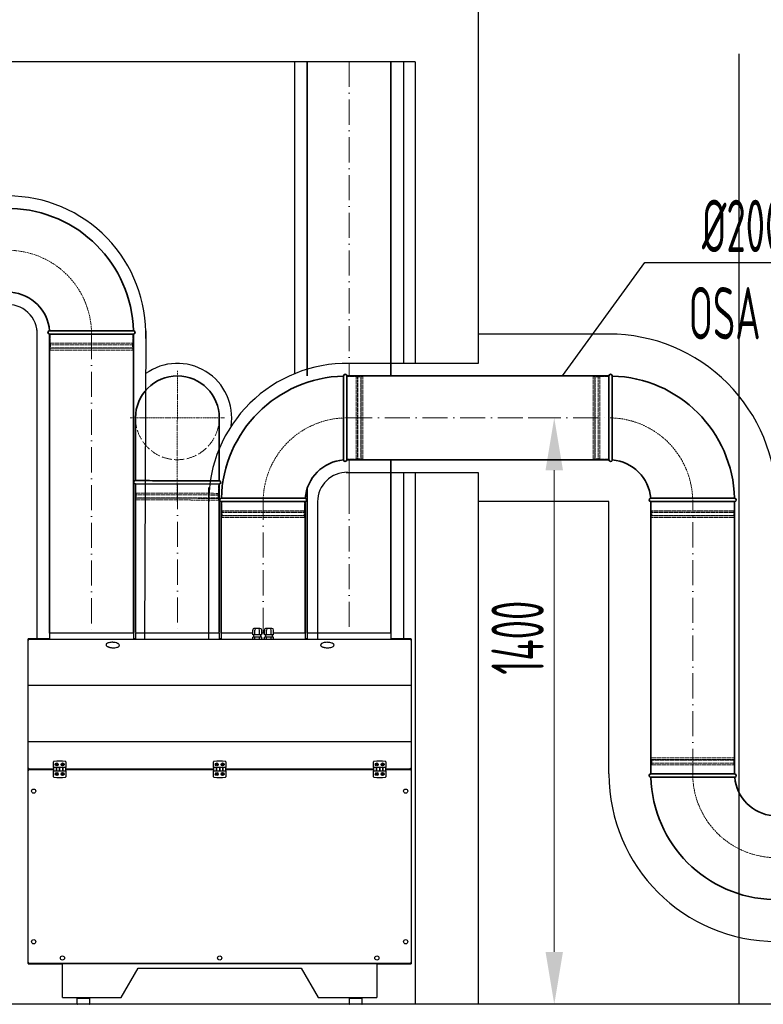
# Model space of a CAD drawing. Header units: millimetres. Extents: x 7400 to 85045, y 24168 to 123018.
# Tile 42 of 79: x 12663 to 14439, y 117938 to 120289. Entities that reach past the tile are written whole.
import ezdxf

# ---------------------------------------------------------------- set-up
doc = ezdxf.new("R2010")
doc.units = ezdxf.units.MM
for name, pattern in [('ACAD_ISO02W100', [15, 12, -3]), ('ACAD_ISO10W100', [18, 12, -3, 0, -3]), ('phl_thick', [0])]:
    doc.linetypes.add(name, pattern=pattern)
for name, color, linetype, lineweight in [('UT_KOTY - DIMENZE', 7, 'Continuous', 5), ('VZT_01 SUP (PŘÍVOD) - OBRYS', 5, 'Continuous', 35), ('VZT_02 SUP (PŘÍVOD) - OSA', 5, 'ACAD_ISO10W100', 5), ('VZT_04 SUP (PŘÍVOD) - SKRYTÉ', 5, 'ACAD_ISO02W100', 5), ('VZT_05 ETA (ODVOD) - OBRYS', 6, 'Continuous', 35), ('VZT_06 ETA (ODVOD) - OSA', 6, 'ACAD_ISO10W100', 5), ('VZT_09 ODA (SÁNÍ) - OBRYS', 3, 'Continuous', 35), ('VZT_0C ODA (SÁNÍ)', 3, 'Continuous', 35), ('VZT_10 ODA (SÁNÍ) - OSA', 3, 'ACAD_ISO10W100', 5), ('VZT_13 EHA (VÝFUK) - OBRYS', 14, 'Continuous', 35), ('VZT_14 EHA (VÝFUK) - OSA', 14, 'ACAD_ISO10W100', 5), ('VZT_21 ZAŘÍZENÍ - OBRYS', 1, 'Continuous', 30), ('VZT_60_KOTY - DIMENZE', 7, 'Continuous', 5)]:
    doc.layers.add(name, color=color, linetype=linetype, lineweight=lineweight)
for name, color, linetype, lineweight, plot in [('VZT_03 SUP (PŘÍVOD) - NETISK', 8, 'ACAD_ISO02W100', 5, False), ('VZT_07 ETA (ODVOD) - NETISK', 8, 'ACAD_ISO02W100', 5, False), ('VZT_15 EHA (VÝFUK) - NETISK', 8, 'ACAD_ISO02W100', 5, False)]:
    doc.layers.add(name, color=color, linetype=linetype, lineweight=lineweight, plot=plot)
doc.layers.add('VZT_IZOLACE - TEPELNÁ', color=6, linetype='IZOLACE TEPELNA')
doc.styles.add('EVORA_125', font='isocp.shx', dxfattribs={"width": 0.6, "height": 125})
doc.styles.add('ISOCP 2.5', font='isocp.shx', dxfattribs={"width": 0.6, "height": 2.5})
doc.styles.get("Standard").update_dxf_attribs({"font": 'arial.ttf'})
doc.linetypes.add('IZOLACE TEPELNA', pattern='A,12.7,-1.5,["T",Standard,S=2.54,R=0,X=0,Y=-1.27],-3', length=17.2)

msp = doc.modelspace()

# ---------------------------------------------------------------- linework, layer by layer
at = {"color": 8}
for p, q in [((13757.9, 120338.1), (13757.9, 119468)), ((14381.3, 117938.1), (14381.3, 120206.9)), ((13607.9, 120188.1), (12438.6, 120188.1)), ((13607.9, 120188.1), (13607.9, 119468)), ((13607.9, 119208), (13607.9, 117938.1)), ((13757.9, 119208), (13757.9, 117938.1)), ((16468.3, 117938.1), (7716.3, 117938.1))]:
    msp.add_line(p, q, dxfattribs=at)
at = {"layer": 'UT_KOTY - DIMENZE'}
for p, q in [((13938.3, 119338.1), (13877.5, 119338.1)), ((13940, 118063.1), (13940, 119213.1)), ((13890, 117938.1), (13877.5, 117938.1))]:
    msp.add_line(p, q, dxfattribs=at)
for points in [[(13919.1, 119213.1), (13960.8, 119213.1), (13940, 119338.1)], [(13919.1, 118063.1), (13960.8, 118063.1), (13940, 117938.1)]]:
    msp.add_solid(points, dxfattribs=at)
at = {"layer": 'VZT_01 SUP (PŘÍVOD) - OBRYS'}
for p, q in [((12939.6, 119180.2), (13139.6, 119179.9)), ((13039.5, 119188.1), (13139.6, 119187.9))]:
    msp.add_line(p, q, dxfattribs=at)
for points in [[(12939.6, 119188.2), (12939.9, 119338.2)], [(13139.6, 119187.9), (13139.9, 119337.9)], [(12939.9, 118825.4), (12939.9, 119179.9)], [(13139.9, 118825.4), (13139.9, 119179.9)]]:
    msp.add_lwpolyline(points, dxfattribs=at)
for centre, radius, start, end in [((13039.9, 119338.1), 100, 359.901, 179.901), ((12939.6, 119184.2), 4, 94.4822, 269.901), ((13139.6, 119183.9), 4, 269.901, 89.901)]:
    msp.add_arc(centre, radius, start, end, dxfattribs=at)
msp.add_open_spline([(12939.3, 119188.2), (12939.3, 119188.2), (12941.5, 119188.2), (12950.4, 119188.2), (12957.4, 119188.2), (12975.2, 119188.2), (12985.9, 119188.1), (13009.6, 119188.1), (13022.4, 119188.1), (13036.8, 119188.1), (13038.2, 119188.1), (13039.5, 119188.1)], degree=3, knots=[315.294186, 315.294186, 315.294186, 315.294186, 351.735982, 351.735982, 390.710875, 390.710875, 429.832624, 429.832624, 468.991563, 468.991563, 473.053633, 473.053633, 473.053633, 473.053633], dxfattribs=at)
at = {"layer": 'VZT_02 SUP (PŘÍVOD) - OSA', "ltscale": 0.3}
for points in [[(13040.1, 119450.6), (13039.9, 119338.1)], [(12927.4, 119338.3), (13039.9, 119338.1)], [(13039.9, 119338.1), (13039.5, 119138.1)], [(13039.9, 119338.1), (13152.4, 119337.9)]]:
    msp.add_lwpolyline(points, dxfattribs=at)
at = {"layer": 'VZT_02 SUP (PŘÍVOD) - OSA', "ltscale": 5}
msp.add_lwpolyline([(13039.9, 119179.9), (13039.9, 118825.4)], dxfattribs=at)
at = {"layer": 'VZT_03 SUP (PŘÍVOD) - NETISK', "ltscale": 0.4}
for p, q in [((12940.6, 119180.2), (12940.5, 119158.2)), ((13138.6, 119179.9), (13138.5, 119157.9)), ((12939.5, 119154.7), (13139.5, 119154.4)), ((12939.5, 119154.7), (12939.5, 119154.2)), ((12939.5, 119154.2), (13139.5, 119153.9)), ((12940.5, 119158.2), (13138.5, 119157.9)), ((12941.5, 119158.2), (12941.5, 119154.7)), ((12941.5, 119154.2), (12941.5, 119147.2)), ((13137.5, 119157.9), (13137.5, 119154.4)), ((13137.5, 119153.9), (13137.5, 119146.9)), ((13139.5, 119154.4), (13139.5, 119153.9)), ((12939.5, 119147.2), (13139.5, 119146.9)), ((12939.5, 119147.2), (12939.5, 119146.7)), ((12939.5, 119146.7), (13139.5, 119146.4)), ((12940.5, 119146.2), (13138.5, 119145.9)), ((12940.5, 119146.2), (12940.5, 119142.2)), ((12940.5, 119142.2), (13138.5, 119141.9)), ((12941.5, 119146.7), (12941.5, 119146.2)), ((13137.5, 119146.4), (13137.5, 119145.9)), ((13138.5, 119145.9), (13138.5, 119141.9)), ((13139.5, 119146.9), (13139.5, 119146.4))]:
    msp.add_line(p, q, dxfattribs=at)
at = {"layer": 'VZT_04 SUP (PŘÍVOD) - SKRYTÉ', "ltscale": 2}
msp.add_arc((13039.9, 119338.1), 100, 179.901, 359.901, dxfattribs=at)
at = {"layer": 'VZT_05 ETA (ODVOD) - OBRYS'}
for p, q in [((13436.9, 119338), (13436.9, 119438.1)), ((13444.9, 119238.1), (13444.9, 119438.1)), ((14070.6, 119238.1), (14070.6, 119438.1)), ((14078.6, 119338), (14078.6, 119438.1)), ((13244.9, 119146.1), (13144.9, 119146.1)), ((13144.9, 119138.1), (13344.9, 119138.1)), ((14370.6, 119138.1), (14170.6, 119138.1)), ((14270.5, 119146.1), (14370.6, 119146.1)), ((14170.6, 118488.1), (14370.6, 118488.1)), ((14270.7, 118480.1), (14170.6, 118480.1))]:
    msp.add_line(p, q, dxfattribs=at)
for points in [[(14070.6, 119438.1), (13444.9, 119438.1)], [(14070.6, 119238.1), (13444.9, 119238.1)], [(13144.9, 119138.1), (13144.9, 118824.3)], [(13344.9, 119138.1), (13344.9, 118824.3)], [(14170.6, 119138.1), (14170.6, 118488.1)], [(14370.6, 119138.1), (14370.6, 118488.1)]]:
    msp.add_lwpolyline(points, dxfattribs=at)
for centre, radius, start, end in [((13444.9, 119138.1), 300, 91.5281, 178.4719), ((13440.9, 119438.1), 4, 0, 180), ((14074.6, 119438.1), 4, 0, 180), ((14070.6, 119138.1), 300, 1.5281, 88.4719), ((13444.9, 119138.1), 100, 94.5812, 175.4188), ((13440.9, 119238.1), 4, 184.5812, 0), ((14074.6, 119238.1), 4, 180, 355.4188), ((14070.6, 119138.1), 100, 4.5812, 85.4188), ((13144.9, 119142.1), 4, 90, 270), ((13344.9, 119142.1), 4, 270, 85.4188), ((14170.6, 119142.1), 4, 94.5812, 270), ((14370.6, 119142.1), 4, 270, 90), ((14170.6, 118484.1), 4, 90, 270), ((14470.6, 118488.1), 300, 181.5281, 268.4719), ((14370.6, 118484.1), 4, 274.5812, 90), ((14470.6, 118488.1), 100, 184.5812, 265.4188)]:
    msp.add_arc(centre, radius, start, end, dxfattribs=at)
for points, knots in [([(13436.9, 119237.7), (13436.9, 119237.7), (13436.9, 119240), (13436.9, 119248.9), (13436.9, 119255.9), (13436.9, 119273.6), (13436.9, 119284.3), (13436.9, 119308.1), (13436.9, 119320.9), (13436.9, 119335.3), (13436.9, 119336.6), (13436.9, 119338)], [315.294186, 315.294186, 315.294186, 315.294186, 351.735982, 351.735982, 390.710875, 390.710875, 429.832624, 429.832624, 468.991563, 468.991563, 473.053633, 473.053633, 473.053633, 473.053633]), ([(14078.6, 119237.7), (14078.6, 119237.7), (14078.6, 119240), (14078.6, 119248.9), (14078.6, 119255.9), (14078.6, 119273.6), (14078.6, 119284.3), (14078.6, 119308.1), (14078.6, 119320.9), (14078.6, 119335.3), (14078.6, 119336.6), (14078.6, 119338)], [315.294186, 315.294186, 315.294186, 315.294186, 351.735982, 351.735982, 390.710875, 390.710875, 429.832624, 429.832624, 468.991563, 468.991563, 473.053633, 473.053633, 473.053633, 473.053633]), ([(13244.9, 119146.1), (13257.6, 119146.1), (13270.1, 119146.1), (13293.9, 119146.1), (13305, 119146.1), (13323.9, 119146.1), (13331.4, 119146.1), (13341.9, 119146.1), (13344.8, 119146), (13345.2, 119146), (13345.2, 119146), (13345.2, 119146)], [157.533456, 157.533456, 157.533456, 157.533456, 195.393508, 195.393508, 234.551342, 234.551342, 273.721472, 273.721472, 312.806301, 312.806301, 315.294186, 315.294186, 315.294186, 315.294186]), ([(14270.5, 119146.1), (14257.9, 119146.1), (14245.4, 119146.1), (14221.5, 119146.1), (14210.4, 119146.1), (14191.6, 119146.1), (14184, 119146.1), (14173.5, 119146.1), (14170.6, 119146), (14170.3, 119146), (14170.3, 119146), (14170.3, 119146)], [157.533456, 157.533456, 157.533456, 157.533456, 195.393508, 195.393508, 234.551342, 234.551342, 273.721472, 273.721472, 312.806301, 312.806301, 315.294186, 315.294186, 315.294186, 315.294186]), ([(14270.7, 118480.1), (14283.3, 118480.1), (14295.8, 118480.1), (14319.7, 118480.1), (14330.8, 118480.1), (14349.6, 118480.1), (14357.2, 118480.1), (14367.7, 118480.1), (14370.6, 118480.1), (14370.9, 118480.1), (14370.9, 118480.1), (14370.9, 118480.1)], [157.533456, 157.533456, 157.533456, 157.533456, 195.393508, 195.393508, 234.551342, 234.551342, 273.721472, 273.721472, 312.806301, 312.806301, 315.294186, 315.294186, 315.294186, 315.294186])]:
    msp.add_open_spline(points, degree=3, knots=knots, dxfattribs=at)
at = {"layer": 'VZT_06 ETA (ODVOD) - OSA', "ltscale": 0.3}
for points in [[(13444.9, 119338.1), (13444.9, 119338.1, 0.414214), (13244.9, 119138.1), (13244.9, 119138.1)], [(14070.6, 119338.1), (14070.6, 119338.1, -0.414214), (14270.6, 119138.1), (14270.6, 119138.1)], [(14470.6, 118288.1), (14470.6, 118288.1, -0.414214), (14270.6, 118488.1), (14270.6, 118488.1)]]:
    msp.add_lwpolyline(points, format="xyb", dxfattribs=at)
at = {"layer": 'VZT_06 ETA (ODVOD) - OSA', "ltscale": 5}
for points in [[(13444.9, 119338.1), (14070.6, 119338.1)], [(13244.9, 118824.3), (13244.9, 119138.1)], [(14270.6, 118488.1), (14270.6, 119138.1)]]:
    msp.add_lwpolyline(points, dxfattribs=at)
at = {"layer": 'VZT_07 ETA (ODVOD) - NETISK', "ltscale": 0.4}
for p, q in [((13444.9, 119437.1), (13466.9, 119437.1)), ((13466.9, 119239.1), (13466.9, 119437.1)), ((13466.9, 119436.1), (13470.4, 119436.1)), ((13470.4, 119238.1), (13470.4, 119438.1)), ((13470.4, 119438.1), (13470.9, 119438.1)), ((13470.9, 119238.1), (13470.9, 119438.1)), ((13470.9, 119436.1), (13477.9, 119436.1)), ((13477.9, 119238.1), (13477.9, 119438.1)), ((13477.9, 119438.1), (13478.4, 119438.1)), ((13478.4, 119238.1), (13478.4, 119438.1)), ((13478.4, 119436.1), (13478.9, 119436.1)), ((13478.9, 119239.1), (13478.9, 119437.1)), ((13478.9, 119437.1), (13482.9, 119437.1)), ((13482.9, 119239.1), (13482.9, 119437.1)), ((14032.6, 119239.1), (14032.6, 119437.1)), ((14036.6, 119437.1), (14032.6, 119437.1)), ((14036.6, 119239.1), (14036.6, 119437.1)), ((14037.1, 119436.1), (14036.6, 119436.1)), ((14037.1, 119238.1), (14037.1, 119438.1)), ((14037.6, 119438.1), (14037.1, 119438.1)), ((14037.6, 119238.1), (14037.6, 119438.1)), ((14044.6, 119436.1), (14037.6, 119436.1)), ((14044.6, 119238.1), (14044.6, 119438.1)), ((14045.1, 119438.1), (14044.6, 119438.1)), ((14045.1, 119238.1), (14045.1, 119438.1)), ((14048.6, 119436.1), (14045.1, 119436.1)), ((14048.6, 119239.1), (14048.6, 119437.1)), ((14070.6, 119437.1), (14048.6, 119437.1)), ((13444.9, 119239.1), (13466.9, 119239.1)), ((13466.9, 119240.1), (13470.4, 119240.1)), ((13470.4, 119238.1), (13470.9, 119238.1)), ((13470.9, 119240.1), (13477.9, 119240.1)), ((13477.9, 119238.1), (13478.4, 119238.1)), ((13478.4, 119240.1), (13478.9, 119240.1)), ((13478.9, 119239.1), (13482.9, 119239.1)), ((14036.6, 119239.1), (14032.6, 119239.1)), ((14037.1, 119240.1), (14036.6, 119240.1)), ((14037.6, 119238.1), (14037.1, 119238.1)), ((14044.6, 119240.1), (14037.6, 119240.1)), ((14045.1, 119238.1), (14044.6, 119238.1)), ((14048.6, 119240.1), (14045.1, 119240.1)), ((14070.6, 119239.1), (14048.6, 119239.1)), ((13145.9, 119116.1), (13145.9, 119138.1)), ((13343.9, 119116.1), (13343.9, 119138.1)), ((14171.6, 119116.1), (14171.6, 119138.1)), ((14369.6, 119116.1), (14369.6, 119138.1)), ((13344.9, 119112.6), (13144.9, 119112.6)), ((13144.9, 119112.1), (13144.9, 119112.6)), ((13344.9, 119112.1), (13144.9, 119112.1)), ((13343.9, 119116.1), (13145.9, 119116.1)), ((13146.9, 119112.6), (13146.9, 119116.1)), ((13146.9, 119105.1), (13146.9, 119112.1)), ((13342.9, 119112.6), (13342.9, 119116.1)), ((13342.9, 119105.1), (13342.9, 119112.1)), ((13344.9, 119112.1), (13344.9, 119112.6)), ((14170.6, 119112.6), (14370.6, 119112.6)), ((14170.6, 119112.1), (14170.6, 119112.6)), ((14170.6, 119112.1), (14370.6, 119112.1)), ((14171.6, 119116.1), (14369.6, 119116.1)), ((14172.6, 119112.6), (14172.6, 119116.1)), ((14172.6, 119105.1), (14172.6, 119112.1)), ((14368.6, 119112.6), (14368.6, 119116.1)), ((14368.6, 119105.1), (14368.6, 119112.1)), ((14370.6, 119112.1), (14370.6, 119112.6)), ((13344.9, 119105.1), (13144.9, 119105.1)), ((13144.9, 119104.6), (13144.9, 119105.1)), ((13344.9, 119104.6), (13144.9, 119104.6)), ((13343.9, 119104.1), (13145.9, 119104.1)), ((13145.9, 119100.1), (13145.9, 119104.1)), ((13343.9, 119100.1), (13145.9, 119100.1)), ((13146.9, 119104.1), (13146.9, 119104.6)), ((13342.9, 119104.1), (13342.9, 119104.6)), ((13343.9, 119100.1), (13343.9, 119104.1)), ((13344.9, 119104.6), (13344.9, 119105.1)), ((14170.6, 119105.1), (14370.6, 119105.1)), ((14170.6, 119104.6), (14170.6, 119105.1)), ((14170.6, 119104.6), (14370.6, 119104.6)), ((14171.6, 119104.1), (14369.6, 119104.1)), ((14171.6, 119100.1), (14171.6, 119104.1)), ((14171.6, 119100.1), (14369.6, 119100.1)), ((14172.6, 119104.1), (14172.6, 119104.6)), ((14368.6, 119104.1), (14368.6, 119104.6)), ((14369.6, 119100.1), (14369.6, 119104.1)), ((14370.6, 119104.6), (14370.6, 119105.1)), ((14370.6, 118521.6), (14170.6, 118521.6)), ((14170.6, 118521.6), (14170.6, 118521.1)), ((14370.6, 118521.1), (14170.6, 118521.1)), ((14369.6, 118526.1), (14171.6, 118526.1)), ((14171.6, 118526.1), (14171.6, 118522.1)), ((14369.6, 118522.1), (14171.6, 118522.1)), ((14172.6, 118522.1), (14172.6, 118521.6)), ((14172.6, 118521.1), (14172.6, 118514.1)), ((14368.6, 118522.1), (14368.6, 118521.6)), ((14368.6, 118521.1), (14368.6, 118514.1)), ((14369.6, 118526.1), (14369.6, 118522.1)), ((14370.6, 118521.6), (14370.6, 118521.1)), ((14370.6, 118514.1), (14170.6, 118514.1)), ((14170.6, 118514.1), (14170.6, 118513.6)), ((14370.6, 118513.6), (14170.6, 118513.6)), ((14369.6, 118510.1), (14171.6, 118510.1)), ((14171.6, 118510.1), (14171.6, 118488.1)), ((14172.6, 118513.6), (14172.6, 118510.1)), ((14368.6, 118513.6), (14368.6, 118510.1)), ((14369.6, 118510.1), (14369.6, 118488.1)), ((14370.6, 118514.1), (14370.6, 118513.6))]:
    msp.add_line(p, q, dxfattribs=at)
at = {"layer": 'VZT_09 ODA (SÁNÍ) - OBRYS'}
for points in [[(13349.9, 119438.1), (13349.9, 120188.1)], [(13549.9, 119438.1), (13549.9, 120188.1)], [(13349.9, 118824.4), (13349.9, 119169.3)], [(13549.9, 118824.4), (13549.9, 119169.3)]]:
    msp.add_lwpolyline(points, dxfattribs=at)
at = {"layer": 'VZT_0C ODA (SÁNÍ)', "lineweight": 13}
msp.add_line((13449.9, 119169.3), (13449.9, 119238.1), dxfattribs=at)
at = {"layer": 'VZT_0C ODA (SÁNÍ)'}
msp.add_line((13549.9, 119169.3), (13549.9, 119238.1), dxfattribs=at)
at = {"layer": 'VZT_10 ODA (SÁNÍ) - OSA', "ltscale": 5}
for points in [[(13449.9, 120188.1), (13449.9, 119438.1)], [(13449.9, 119169.3), (13449.9, 118824.4)]]:
    msp.add_lwpolyline(points, dxfattribs=at)
at = {"layer": 'VZT_13 EHA (VÝFUK) - OBRYS'}
for p, q in [((12735, 119538.1), (12935, 119538.1)), ((12834.9, 119546.1), (12935, 119546.1))]:
    msp.add_line(p, q, dxfattribs=at)
for points in [[(12735, 118824.4), (12735, 119538.1)], [(12935, 118824.4), (12935, 119538.1)]]:
    msp.add_lwpolyline(points, dxfattribs=at)
for centre, radius, start, end in [((12635, 119538.1), 300, 1.5281, 88.4719), ((12635, 119538.1), 100, 4.5812, 85.4188), ((12735, 119542.1), 4, 94.5812, 270), ((12935, 119542.1), 4, 270, 90)]:
    msp.add_arc(centre, radius, start, end, dxfattribs=at)
msp.add_open_spline([(12734.7, 119546), (12734.7, 119546), (12736.9, 119546), (12745.9, 119546.1), (12752.8, 119546.1), (12770.6, 119546.1), (12781.3, 119546.1), (12805, 119546.1), (12817.8, 119546.1), (12832.2, 119546.1), (12833.6, 119546.1), (12834.9, 119546.1)], degree=3, knots=[315.294186, 315.294186, 315.294186, 315.294186, 351.735982, 351.735982, 390.710875, 390.710875, 429.832624, 429.832624, 468.991563, 468.991563, 473.053633, 473.053633, 473.053633, 473.053633], dxfattribs=at)
at = {"layer": 'VZT_14 EHA (VÝFUK) - OSA', "ltscale": 0.3}
msp.add_lwpolyline([(12835, 119538.1), (12835, 119538.1, 0.414214), (12635, 119738.1), (12635, 119738.1)], format="xyb", dxfattribs=at)
at = {"layer": 'VZT_14 EHA (VÝFUK) - OSA', "ltscale": 5}
msp.add_lwpolyline([(12835, 119538.1), (12835, 118824.4)], dxfattribs=at)
at = {"layer": 'VZT_15 EHA (VÝFUK) - NETISK', "ltscale": 0.4}
for p, q in [((12736, 119538.1), (12736, 119516.1)), ((12934, 119538.1), (12934, 119516.1)), ((12735, 119512.6), (12935, 119512.6)), ((12735, 119512.6), (12735, 119512.1)), ((12735, 119512.1), (12935, 119512.1)), ((12736, 119516.1), (12934, 119516.1)), ((12737, 119516.1), (12737, 119512.6)), ((12737, 119512.1), (12737, 119505.1)), ((12933, 119516.1), (12933, 119512.6)), ((12933, 119512.1), (12933, 119505.1)), ((12935, 119512.6), (12935, 119512.1)), ((12735, 119505.1), (12935, 119505.1)), ((12735, 119505.1), (12735, 119504.6)), ((12735, 119504.6), (12935, 119504.6)), ((12736, 119504.1), (12934, 119504.1)), ((12736, 119504.1), (12736, 119500.1)), ((12736, 119500.1), (12934, 119500.1)), ((12737, 119504.6), (12737, 119504.1)), ((12933, 119504.6), (12933, 119504.1)), ((12934, 119504.1), (12934, 119500.1)), ((12935, 119505.1), (12935, 119504.6))]:
    msp.add_line(p, q, dxfattribs=at)
at = {"layer": 'VZT_21 ZAŘÍZENÍ - OBRYS'}
for p, q in [((13219.9, 118820.3), (13219.9, 118831.3)), ((13227.6, 118835.3), (13224.5, 118835.3)), ((13225.2, 118820.3), (13225.2, 118831.3)), ((13233.9, 118835.3), (13227.6, 118835.3)), ((13237.2, 118835.3), (13233.9, 118835.3)), ((13236.2, 118820.3), (13236.2, 118831.3)), ((13241.8, 118820.3), (13241.8, 118831.3)), ((13247.9, 118820.3), (13247.9, 118831.3)), ((13255.6, 118835.3), (13252.5, 118835.3)), ((13253.2, 118820.3), (13253.2, 118831.3)), ((13261.9, 118835.3), (13255.6, 118835.3)), ((13265.2, 118835.3), (13261.9, 118835.3)), ((13264.2, 118820.3), (13264.2, 118831.3)), ((13269.8, 118820.3), (13269.8, 118831.3)), ((12734.9, 118810.5), (12683.9, 118810.5)), ((12683.9, 118809.7), (12683.9, 118810.5)), ((12683.9, 118809.7), (13598.1, 118809.7)), ((12683.9, 118808.8), (12683.9, 118809.7)), ((12683.9, 118808.8), (12683.9, 118808.7)), ((12684.4, 118808.7), (12683.9, 118808.7)), ((12683.9, 118500.7), (12683.9, 118808.7)), ((12685.4, 118808.1), (12685.4, 118808.1)), ((12934.9, 118824.4), (12734.9, 118824.4)), ((12734.9, 118824.4), (12734.9, 118809.7)), ((12934.9, 118824.4), (12934.9, 118809.7)), ((12939.9, 118810.5), (12934.9, 118810.5)), ((13139.9, 118824.4), (12939.9, 118824.4)), ((12939.9, 118824.4), (12939.9, 118809.7)), ((13139.9, 118824.4), (13139.9, 118809.7)), ((13144.9, 118810.5), (13139.9, 118810.5)), ((13219.9, 118824.4), (13144.9, 118824.4)), ((13144.9, 118824.4), (13144.9, 118809.7)), ((13225.2, 118820.3), (13219.9, 118820.3)), ((13225.2, 118814.3), (13219.9, 118814.3)), ((13219.9, 118809.7), (13219.9, 118814.3)), ((13222.9, 118814.3), (13222.9, 118820.3)), ((13236.2, 118820.3), (13225.2, 118820.3)), ((13236.2, 118814.3), (13225.2, 118814.3)), ((13225.2, 118809.7), (13225.2, 118814.3)), ((13241.8, 118820.3), (13236.2, 118820.3)), ((13241.8, 118814.3), (13236.2, 118814.3)), ((13236.2, 118809.7), (13236.2, 118814.3)), ((13238.9, 118814.3), (13238.9, 118820.3)), ((13247.9, 118824.4), (13241.8, 118824.4)), ((13241.8, 118809.7), (13241.8, 118814.3)), ((13253.2, 118820.3), (13247.9, 118820.3)), ((13253.2, 118814.3), (13247.9, 118814.3)), ((13247.9, 118809.7), (13247.9, 118814.3)), ((13250.9, 118814.3), (13250.9, 118820.3)), ((13264.2, 118820.3), (13253.2, 118820.3)), ((13264.2, 118814.3), (13253.2, 118814.3)), ((13253.2, 118809.7), (13253.2, 118814.3)), ((13269.8, 118820.3), (13264.2, 118820.3)), ((13269.8, 118814.3), (13264.2, 118814.3)), ((13264.2, 118809.7), (13264.2, 118814.3)), ((13266.9, 118814.3), (13266.9, 118820.3)), ((13344.9, 118824.4), (13269.8, 118824.4)), ((13269.8, 118809.7), (13269.8, 118814.3)), ((13344.9, 118824.4), (13344.9, 118809.7)), ((13349.9, 118810.5), (13344.9, 118810.5)), ((13549.9, 118824.4), (13349.9, 118824.4)), ((13349.9, 118824.4), (13349.9, 118809.7)), ((13549.9, 118824.4), (13549.9, 118809.7)), ((13598.1, 118810.5), (13549.9, 118810.5)), ((13597.5, 118808.7), (13598.1, 118808.7)), ((13598.1, 118809.7), (13598.1, 118810.5)), ((13598.1, 118809.7), (13598.1, 118808.8)), ((13598.1, 118808.7), (13598.1, 118808.8)), ((13598.1, 118808.7), (13598.1, 118500.7)), ((12684.4, 118500.7), (12683.9, 118500.7)), ((12683.9, 118500.7), (12683.9, 118500.6)), ((12683.9, 118499.7), (12683.9, 118500.6)), ((12743.9, 118499.7), (12683.9, 118499.7)), ((12683.9, 118499.7), (12683.9, 118498.7)), ((12683.9, 118498.7), (12743.9, 118498.7)), ((12683.9, 118497.8), (12683.9, 118498.7)), ((12683.9, 118497.8), (12683.9, 118497.7)), ((12684.4, 118497.7), (12683.9, 118497.7)), ((12683.9, 118036.7), (12683.9, 118497.7)), ((12684.8, 118499.7), (12684.8, 118498.7)), ((12685.2, 118501.1), (12684.9, 118501.1)), ((12685.1, 118497.3), (12685.1, 118497.4)), ((12743.9, 118503.2), (12743.9, 118517)), ((12773.9, 118503.2), (12743.9, 118503.2)), ((12743.9, 118503.2), (12743.9, 118495.2)), ((12751.4, 118495.2), (12751.4, 118503.2)), ((12751.4, 118503.2), (12751.4, 118495.2)), ((12758.9, 118503.2), (12758.9, 118495.2)), ((12758.9, 118495.2), (12758.9, 118503.2)), ((12766.4, 118495.2), (12766.4, 118503.2)), ((12766.4, 118503.2), (12766.4, 118495.2)), ((12773.9, 118517), (12773.9, 118503.2)), ((12773.9, 118495.2), (12773.9, 118503.2)), ((13126, 118499.7), (12773.9, 118499.7)), ((12773.9, 118498.7), (13126, 118498.7)), ((13126, 118503.2), (13126, 118517)), ((13156, 118503.2), (13126, 118503.2)), ((13126, 118503.2), (13126, 118495.2)), ((13133.5, 118503.2), (13133.5, 118495.2)), ((13133.5, 118495.2), (13133.5, 118503.2)), ((13141, 118495.2), (13141, 118503.2)), ((13141, 118503.2), (13141, 118495.2)), ((13148.5, 118503.2), (13148.5, 118495.2)), ((13148.5, 118495.2), (13148.5, 118503.2)), ((13156, 118517), (13156, 118503.2)), ((13156, 118495.2), (13156, 118503.2)), ((13508.1, 118499.7), (13156, 118499.7)), ((13156, 118498.7), (13508.1, 118498.7)), ((13508.1, 118503.2), (13508.1, 118517)), ((13538.1, 118503.2), (13508.1, 118503.2)), ((13508.1, 118503.2), (13508.1, 118495.2)), ((13515.6, 118503.2), (13515.6, 118495.2)), ((13515.6, 118495.2), (13515.6, 118503.2)), ((13523.1, 118495.2), (13523.1, 118503.2)), ((13523.1, 118503.2), (13523.1, 118495.2)), ((13530.6, 118503.2), (13530.6, 118495.2)), ((13530.6, 118495.2), (13530.6, 118503.2)), ((13538.1, 118517), (13538.1, 118503.2)), ((13538.1, 118495.2), (13538.1, 118503.2)), ((13598.1, 118499.7), (13538.1, 118499.7)), ((13538.1, 118498.7), (13598.1, 118498.7)), ((13596.9, 118497.3), (13596.9, 118497.4)), ((13597.2, 118498.7), (13597.2, 118499.7)), ((13597.5, 118500.7), (13598.1, 118500.7)), ((13597.5, 118497.7), (13598.1, 118497.7)), ((13598.1, 118500.6), (13598.1, 118500.7)), ((13598.1, 118500.6), (13598.1, 118499.7)), ((13598.1, 118498.7), (13598.1, 118499.7)), ((13598.1, 118498.7), (13598.1, 118497.8)), ((13598.1, 118497.7), (13598.1, 118497.8)), ((13598.1, 118497.7), (13598.1, 118036.7)), ((12743.9, 118495.2), (12773.9, 118495.2)), ((12743.9, 118481.4), (12743.9, 118495.2)), ((12773.9, 118495.2), (12773.9, 118481.4)), ((13126, 118495.2), (13156, 118495.2)), ((13126, 118481.4), (13126, 118495.2)), ((13156, 118495.2), (13156, 118481.4)), ((13508.1, 118495.2), (13538.1, 118495.2)), ((13508.1, 118481.4), (13508.1, 118495.2)), ((13538.1, 118495.2), (13538.1, 118481.4)), ((12684.4, 118036.7), (12683.9, 118036.7)), ((12683.9, 118036.7), (12683.9, 118036.6)), ((12683.9, 118035.7), (12683.9, 118036.6)), ((13598.1, 118035.7), (12683.9, 118035.7)), ((12683.9, 118035.7), (12683.9, 118035.5)), ((12684.8, 118035.5), (12683.9, 118035.5)), ((12683.9, 118035.4), (12766, 118035.4)), ((12683.9, 118035.4), (12683.9, 118034.5)), ((12683.9, 118034.5), (12766, 118034.5)), ((12684.8, 118035.7), (12684.8, 118035.5)), ((12685.1, 118037.1), (12685.1, 118037.1)), ((12685.2, 118037.2), (12685.2, 118037.1)), ((12766, 118034.8), (12766, 118035.7)), ((13516, 118034.8), (12766, 118034.8)), ((12766, 118034.8), (12766, 118034.4)), ((12766, 117954.5), (12766, 118034.4)), ((13516, 118034.8), (13516, 118035.7)), ((13516, 118035.4), (13598.1, 118035.4)), ((13516, 118034.8), (13516, 118034.4)), ((13516, 118034.5), (13598.1, 118034.5)), ((13516, 118034.4), (13516, 117954.5)), ((13596.9, 118037.1), (13596.9, 118037.1)), ((13597.2, 118035.5), (13597.2, 118035.7)), ((13597.2, 118035.5), (13598.1, 118035.5)), ((13597.5, 118036.7), (13598.1, 118036.7)), ((13598.1, 118036.6), (13598.1, 118036.7)), ((13598.1, 118036.6), (13598.1, 118035.7)), ((13598.1, 118035.5), (13598.1, 118035.7)), ((13598.1, 118035.4), (13598.1, 118034.5)), ((12766, 117955.4), (12766, 117954.5)), ((13516, 117954.5), (13516, 117955.4)), ((12801, 117938.5), (12801, 117952.5)), ((12801.5, 117953), (12830.5, 117953)), ((12830.5, 117938), (12801.5, 117938)), ((12808.5, 117954.5), (12808.5, 117953)), ((12823.5, 117954.5), (12823.5, 117953)), ((12831, 117938.5), (12831, 117952.5)), ((13451, 117938.5), (13451, 117952.5)), ((13451.5, 117953), (13480.5, 117953)), ((13480.5, 117938), (13451.5, 117938)), ((13458.5, 117954.5), (13458.5, 117953)), ((13473.5, 117954.5), (13473.5, 117953)), ((13481, 117938.5), (13481, 117952.5))]:
    msp.add_line(p, q, dxfattribs=at)
for points in [[(13598.1, 118699.5), (12683.9, 118699.5)], [(13598.1, 118564.6), (12683.9, 118564.6)], [(12766, 117954.5), (12905.5, 117954.5), (12946, 118024.7), (13336, 118024.7), (13376.4, 117954.5), (13516, 117954.5)]]:
    msp.add_lwpolyline(points, dxfattribs=at)
for centre, radius in [((12751.9, 118510.7), 3.63), ((12751.9, 118510.7), 2.13), ((12765.9, 118510.7), 3.63), ((12765.9, 118510.7), 2.13), ((13134, 118510.7), 3.62), ((13134, 118510.7), 2.12), ((13148, 118510.7), 3.62), ((13148, 118510.7), 2.12), ((13516.1, 118510.7), 3.62), ((13516.1, 118510.7), 2.12), ((13530.1, 118510.7), 3.62), ((13530.1, 118510.7), 2.12), ((12751.9, 118487.7), 3.62), ((12751.9, 118487.7), 2.12), ((12765.9, 118487.7), 3.62), ((12765.9, 118487.7), 2.12), ((13134, 118487.7), 3.63), ((13134, 118487.7), 2.13), ((13148, 118487.7), 3.63), ((13148, 118487.7), 2.13), ((13516.1, 118487.7), 3.63), ((13516.1, 118487.7), 2.13), ((13530.1, 118487.7), 3.63), ((13530.1, 118487.7), 2.13), ((12696.9, 118447), 5), ((13585.1, 118447), 5), ((12696.9, 118087.4), 5), ((13585.1, 118087.4), 5), ((12765.6, 118048.7), 5), ((13141, 118048.7), 5), ((13516.4, 118048.7), 5)]:
    msp.add_circle(centre, radius, dxfattribs=at)
for centre, radius, start, end in [((12744.9, 118517), 1, 95.7806, 180), ((12758.9, 118378.7), 140, 84.2194, 95.7806), ((12772.9, 118517), 1, 0, 84.2194), ((13127, 118517), 1, 95.7806, 180), ((13141, 118378.7), 140, 84.2194, 95.7806), ((13155, 118517), 1, 0, 84.2194), ((13509.1, 118517), 1, 95.7806, 180), ((13523.1, 118378.7), 140, 84.2194, 95.7806), ((13537.1, 118517), 1, 0, 84.2194), ((12744.9, 118481.4), 1, 180, 264.2194), ((12758.9, 118619.7), 140, 264.2194, 275.7806), ((12772.9, 118481.4), 1, 275.7806, 0), ((13127, 118481.4), 1, 180, 264.2194), ((13141, 118619.7), 140, 264.2194, 275.7806), ((13155, 118481.4), 1, 275.7806, 0), ((13509.1, 118481.4), 1, 180, 264.2194), ((13523.1, 118619.7), 140, 264.2194, 275.7806), ((13537.1, 118481.4), 1, 275.7806, 0), ((12801.5, 117952.5), 0.5, 90, 180), ((12801.5, 117938.5), 0.5, 180, 270), ((12830.5, 117952.5), 0.5, 0, 90), ((12830.5, 117938.5), 0.5, 270, 0), ((13451.5, 117952.5), 0.5, 90, 180), ((13451.5, 117938.5), 0.5, 180, 270), ((13480.5, 117952.5), 0.5, 0, 90), ((13480.5, 117938.5), 0.5, 270, 0)]:
    msp.add_arc(centre, radius, start, end, dxfattribs=at)
for centre, major_axis, ratio, start_param, end_param in [((13224.5, 118831.3), (4.62, 0), 0.866176, 1.570796, 3.141593), ((13227.6, 118831.3), (0, 4), 0.59592, 0, 1.570796), ((13233.9, 118831.3), (0, 4), 0.558579, 4.712389, 6.283185), ((13237.2, 118831.3), (-4.62, 0), 0.866176, 3.141593, 4.712389), ((13252.5, 118831.3), (4.62, 0), 0.866176, 1.570796, 3.141593), ((13255.6, 118831.3), (0, 4), 0.59592, 0, 1.570796), ((13261.9, 118831.3), (0, 4), 0.558579, 4.712389, 6.283185), ((13265.2, 118831.3), (-4.62, 0), 0.866176, 3.141593, 4.712389)]:
    msp.add_ellipse(centre, major_axis=major_axis, ratio=ratio, start_param=start_param, end_param=end_param, dxfattribs=at)
for points, knots in [([(12683.9, 118809.7), (12684.3, 118809.7), (12684.7, 118809.3), (12685.1, 118808.7), (12685.3, 118808.5), (12685.4, 118808.3), (12685.6, 118808)], [-1, -1, -1, -1, -0.246936, -0.246936, -0.246936, 0, 0, 0, 0]), ([(12685.4, 118808.1), (12685, 118808.5), (12684.5, 118808.8), (12684, 118808.8), (12684, 118808.8), (12683.9, 118808.8), (12683.9, 118808.8)], [0.0797862, 0.0797862, 0.0797862, 0.0797862, 0.9092253, 0.9092253, 0.9092253, 1, 1, 1, 1]), ([(12684, 118808.6), (12684.1, 118808.5), (12684.5, 118808.3), (12684.9, 118808.2), (12685.1, 118808.1), (12685.3, 118808.1), (12685.6, 118808)], [-0.7752376, -0.7752376, -0.7752376, -0.7752376, -0.2469362, -0.2469362, -0.2469362, 0, 0, 0, 0]), ([(12886, 118802.2), (12884.2, 118802.3), (12882.5, 118802.3), (12879.2, 118802), (12877.6, 118801.8), (12875, 118801.1), (12874, 118800.8), (12872.4, 118800.1), (12871.8, 118799.7), (12870.9, 118799), (12870.6, 118798.7), (12870, 118798.1), (12869.9, 118797.8), (12869.7, 118797.2), (12869.6, 118797), (12869.6, 118796.7)], [-1.679434, -1.679434, -1.679434, -1.679434, -1.178447, -1.178447, -0.70852, -0.70852, -0.414815, -0.414815, -0.231249, -0.231249, -0.116521, -0.116521, -0.044816, -0.044816, 0, 0, 0, 0]), ([(12901.5, 118794.8), (12901.6, 118795.6), (12901.3, 118796.3), (12900.5, 118797.3), (12900.1, 118797.7), (12898.8, 118798.8), (12897.9, 118799.3), (12895.2, 118800.6), (12893.4, 118801.1), (12890.4, 118801.7), (12889.3, 118801.9), (12887.4, 118802.1), (12886.7, 118802.2), (12886, 118802.2)], [-1.681982, -1.681982, -1.681982, -1.681982, -1.532706, -1.532706, -1.38343, -1.38343, -1.084878, -1.084878, -0.546644, -0.546644, -0.210248, -0.210248, 0, 0, 0, 0]), ([(13398.1, 118802.2), (13396.3, 118802.2), (13394.6, 118802.1), (13391.3, 118801.6), (13389.7, 118801.3), (13387.2, 118800.4), (13386.2, 118800.1), (13384.7, 118799.2), (13384.1, 118798.9), (13383.2, 118798.1), (13382.9, 118797.8), (13382.4, 118797.1), (13382.3, 118796.8), (13382.1, 118796.2), (13382.1, 118796), (13382.1, 118795.7)], [-1.679434, -1.679434, -1.679434, -1.679434, -1.178447, -1.178447, -0.70852, -0.70852, -0.414815, -0.414815, -0.231249, -0.231249, -0.116521, -0.116521, -0.044816, -0.044816, 0, 0, 0, 0]), ([(13414.1, 118795.7), (13414.1, 118796.5), (13413.7, 118797.2), (13412.9, 118798.2), (13412.5, 118798.6), (13411.1, 118799.6), (13410.1, 118800.1), (13407.4, 118801.2), (13405.6, 118801.6), (13402.6, 118802), (13401.4, 118802.1), (13399.5, 118802.2), (13398.8, 118802.2), (13398.1, 118802.2)], [-1.681982, -1.681982, -1.681982, -1.681982, -1.532706, -1.532706, -1.38343, -1.38343, -1.084878, -1.084878, -0.546644, -0.546644, -0.210248, -0.210248, 0, 0, 0, 0]), ([(13598.1, 118809.7), (13597.6, 118809.7), (13597.2, 118809.3), (13596.8, 118808.7), (13596.6, 118808.5), (13596.5, 118808.3), (13596.4, 118808)], [-1, -1, -1, -1, -0.246936, -0.246936, -0.246936, 0, 0, 0, 0]), ([(13596.4, 118808), (13596.9, 118808.4), (13597.4, 118808.8), (13597.9, 118808.8), (13598, 118808.8), (13598, 118808.8), (13598.1, 118808.8)], [0, 0, 0, 0, 0.909225, 0.909225, 0.909225, 1, 1, 1, 1]), ([(13598, 118808.6), (13597.8, 118808.5), (13597.4, 118808.3), (13597, 118808.2), (13596.8, 118808.1), (13596.6, 118808.1), (13596.4, 118808)], [-0.7752376, -0.7752376, -0.7752376, -0.7752376, -0.2469362, -0.2469362, -0.2469362, 0, 0, 0, 0]), ([(12869.6, 118796.7), (12869.5, 118795.9), (12869.9, 118795.2), (12870.6, 118794.2), (12871.1, 118793.8), (12872.3, 118792.8), (12873.1, 118792.3), (12874.5, 118791.7), (12875.1, 118791.4), (12876, 118791.1), (12876.3, 118791), (12877.3, 118790.6), (12878, 118790.4), (12879.9, 118790), (12881, 118789.7), (12883.2, 118789.4), (12884.2, 118789.3), (12885.2, 118789.2)], [-1.676041, -1.676041, -1.676041, -1.676041, -1.527292, -1.527292, -1.378544, -1.378544, -1.110377, -1.110377, -0.942773, -0.942773, -0.83802, -0.83802, -0.628515, -0.628515, -0.293307, -0.293307, 0, 0, 0, 0]), ([(12885.2, 118789.2), (12885.9, 118789.2), (12886.6, 118789.2), (12888.5, 118789.1), (12889.7, 118789.2), (12892.7, 118789.4), (12894.5, 118789.8), (12897.3, 118790.7), (12898.4, 118791.1), (12899.8, 118792), (12900.2, 118792.4), (12901.1, 118793.3), (12901.5, 118794), (12901.5, 118794.8)], [-1.681982, -1.681982, -1.681982, -1.681982, -1.471734, -1.471734, -1.135338, -1.135338, -0.597103, -0.597103, -0.298552, -0.298552, -0.149276, -0.149276, 0, 0, 0, 0]), ([(13382.1, 118795.7), (13382.1, 118794.9), (13382.5, 118794.2), (13383.3, 118793.3), (13383.7, 118792.9), (13385, 118792), (13385.9, 118791.6), (13387.3, 118791), (13387.9, 118790.8), (13388.8, 118790.5), (13389.1, 118790.4), (13390.2, 118790.1), (13390.9, 118790), (13392.7, 118789.6), (13393.9, 118789.5), (13396, 118789.3), (13397.1, 118789.2), (13398.1, 118789.2)], [-1.676041, -1.676041, -1.676041, -1.676041, -1.527292, -1.527292, -1.378544, -1.378544, -1.110377, -1.110377, -0.942773, -0.942773, -0.83802, -0.83802, -0.628515, -0.628515, -0.293307, -0.293307, 0, 0, 0, 0]), ([(13398.1, 118789.2), (13398.8, 118789.2), (13399.5, 118789.2), (13401.4, 118789.3), (13402.6, 118789.4), (13405.6, 118789.9), (13407.4, 118790.3), (13410.1, 118791.4), (13411.1, 118791.9), (13412.5, 118792.9), (13412.9, 118793.2), (13413.7, 118794.3), (13414.1, 118794.9), (13414.1, 118795.7)], [-1.681982, -1.681982, -1.681982, -1.681982, -1.471734, -1.471734, -1.135338, -1.135338, -0.597103, -0.597103, -0.298552, -0.298552, -0.149276, -0.149276, 0, 0, 0, 0]), ([(12683.9, 118499.7), (12684.3, 118499.7), (12684.7, 118500.2), (12685.1, 118500.8), (12685.3, 118501), (12685.4, 118501.2), (12685.6, 118501.4)], [-1, -1, -1, -1, -0.246936, -0.246936, -0.246936, 0, 0, 0, 0]), ([(12685.1, 118501.1), (12684.8, 118500.9), (12684.4, 118500.7), (12684, 118500.6), (12684, 118500.6), (12683.9, 118500.6), (12683.9, 118500.6)], [0.2447146, 0.2447146, 0.2447146, 0.2447146, 0.9092253, 0.9092253, 0.9092253, 1, 1, 1, 1]), ([(12683.9, 118498.7), (12684.3, 118498.7), (12684.7, 118498.3), (12685.1, 118497.7), (12685.3, 118497.5), (12685.4, 118497.3), (12685.6, 118497)], [-1, -1, -1, -1, -0.246936, -0.246936, -0.246936, 0, 0, 0, 0]), ([(12685.6, 118497), (12685, 118497.4), (12684.5, 118497.8), (12684, 118497.8), (12684, 118497.8), (12683.9, 118497.8), (12683.9, 118497.8)], [0, 0, 0, 0, 0.909225, 0.909225, 0.909225, 1, 1, 1, 1]), ([(12684, 118500.9), (12684.1, 118501), (12684.5, 118501.1), (12684.9, 118501.3), (12685.1, 118501.3), (12685.3, 118501.4), (12685.6, 118501.4)], [-0.7752376, -0.7752376, -0.7752376, -0.7752376, -0.2469362, -0.2469362, -0.2469362, 0, 0, 0, 0]), ([(12684, 118497.6), (12684.1, 118497.5), (12684.5, 118497.3), (12684.9, 118497.2), (12685.1, 118497.1), (12685.3, 118497.1), (12685.6, 118497)], [-0.7752376, -0.7752376, -0.7752376, -0.7752376, -0.2469362, -0.2469362, -0.2469362, 0, 0, 0, 0]), ([(13598.1, 118499.7), (13597.6, 118499.7), (13597.2, 118500.2), (13596.8, 118500.8), (13596.6, 118501), (13596.5, 118501.2), (13596.4, 118501.4)], [-1, -1, -1, -1, -0.246936, -0.246936, -0.246936, 0, 0, 0, 0]), ([(13596.4, 118501.4), (13596.9, 118501.1), (13597.4, 118500.7), (13597.9, 118500.6), (13598, 118500.6), (13598, 118500.6), (13598.1, 118500.6)], [0, 0, 0, 0, 0.909225, 0.909225, 0.909225, 1, 1, 1, 1]), ([(13598, 118500.9), (13597.8, 118501), (13597.4, 118501.1), (13597, 118501.3), (13596.8, 118501.3), (13596.6, 118501.4), (13596.4, 118501.4)], [-0.7752376, -0.7752376, -0.7752376, -0.7752376, -0.2469362, -0.2469362, -0.2469362, 0, 0, 0, 0]), ([(13598.1, 118498.7), (13597.6, 118498.7), (13597.2, 118498.3), (13596.8, 118497.7), (13596.6, 118497.5), (13596.5, 118497.3), (13596.4, 118497)], [-1, -1, -1, -1, -0.246936, -0.246936, -0.246936, 0, 0, 0, 0]), ([(13596.4, 118497), (13596.9, 118497.4), (13597.4, 118497.8), (13597.9, 118497.8), (13598, 118497.8), (13598, 118497.8), (13598.1, 118497.8)], [0, 0, 0, 0, 0.909225, 0.909225, 0.909225, 1, 1, 1, 1]), ([(13598, 118497.6), (13597.8, 118497.5), (13597.4, 118497.3), (13597, 118497.2), (13596.8, 118497.1), (13596.6, 118497.1), (13596.4, 118497)], [-0.7752376, -0.7752376, -0.7752376, -0.7752376, -0.2469362, -0.2469362, -0.2469362, 0, 0, 0, 0]), ([(12683.9, 118035.7), (12684.3, 118035.7), (12684.7, 118036.2), (12685.1, 118036.8), (12685.3, 118037), (12685.4, 118037.2), (12685.6, 118037.4)], [-1, -1, -1, -1, -0.246936, -0.246936, -0.246936, 0, 0, 0, 0]), ([(12685.2, 118037.1), (12684.8, 118036.9), (12684.4, 118036.7), (12684, 118036.6), (12684, 118036.6), (12683.9, 118036.6), (12683.9, 118036.6)], [0.2352941, 0.2352941, 0.2352941, 0.2352941, 0.9092253, 0.9092253, 0.9092253, 1, 1, 1, 1]), ([(12684.4, 118035.5), (12684.3, 118035.5), (12684.1, 118035.5), (12684, 118035.4), (12684, 118035.4), (12683.9, 118035.4), (12683.9, 118035.4)], [0.6782775, 0.6782775, 0.6782775, 0.6782775, 0.9092253, 0.9092253, 0.9092253, 1, 1, 1, 1]), ([(12684, 118036.9), (12684.1, 118037), (12684.5, 118037.1), (12684.9, 118037.3), (12685.1, 118037.3), (12685.3, 118037.4), (12685.6, 118037.4)], [-0.7752376, -0.7752376, -0.7752376, -0.7752376, -0.2469362, -0.2469362, -0.2469362, 0, 0, 0, 0]), ([(12684.8, 118035.7), (12684.8, 118035.7), (12684.8, 118035.6), (12684.8, 118035.6), (12684.8, 118035.6), (12684.8, 118035.6), (12684.8, 118035.5)], [0.7142857, 0.7142857, 0.7142857, 0.7142857, 0.9092253, 0.9092253, 0.9092253, 1, 1, 1, 1]), ([(13598.1, 118035.7), (13597.6, 118035.7), (13597.2, 118036.2), (13596.8, 118036.8), (13596.6, 118037), (13596.5, 118037.2), (13596.4, 118037.4)], [-1, -1, -1, -1, -0.246936, -0.246936, -0.246936, 0, 0, 0, 0]), ([(13596.4, 118037.4), (13596.9, 118037.1), (13597.4, 118036.7), (13597.9, 118036.6), (13598, 118036.6), (13598, 118036.6), (13598.1, 118036.6)], [0, 0, 0, 0, 0.909225, 0.909225, 0.909225, 1, 1, 1, 1]), ([(13598, 118036.9), (13597.8, 118037), (13597.4, 118037.1), (13597, 118037.3), (13596.8, 118037.3), (13596.6, 118037.4), (13596.4, 118037.4)], [-0.7752376, -0.7752376, -0.7752376, -0.7752376, -0.2469362, -0.2469362, -0.2469362, 0, 0, 0, 0]), ([(13597.1, 118035.7), (13597.1, 118035.7), (13597.1, 118035.6), (13597.2, 118035.6), (13597.2, 118035.6), (13597.2, 118035.6), (13597.2, 118035.5)], [0.7142857, 0.7142857, 0.7142857, 0.7142857, 0.9092253, 0.9092253, 0.9092253, 1, 1, 1, 1]), ([(13597.5, 118035.5), (13597.6, 118035.5), (13597.8, 118035.5), (13597.9, 118035.4), (13598, 118035.4), (13598, 118035.4), (13598.1, 118035.4)], [0.6782775, 0.6782775, 0.6782775, 0.6782775, 0.9092253, 0.9092253, 0.9092253, 1, 1, 1, 1])]:
    msp.add_open_spline(points, degree=3, knots=knots, dxfattribs=at)
for points in [[(12683.9, 118808.7), (12683.9, 118808.7), (12683.9, 118808.6), (12684, 118808.6)], [(12685.4, 118808.1), (12685.2, 118808.3), (12685, 118808.4), (12684.8, 118808.5)], [(13596.4, 118808), (13596.7, 118808.2), (13596.9, 118808.4), (13597.1, 118808.5)], [(13598.1, 118808.7), (13598.1, 118808.7), (13598, 118808.6), (13598, 118808.6)], [(12683.9, 118500.7), (12683.9, 118500.8), (12683.9, 118500.8), (12684, 118500.9)], [(12683.9, 118497.7), (12683.9, 118497.7), (12683.9, 118497.6), (12684, 118497.6)], [(12685.1, 118501.1), (12685, 118501.1), (12684.9, 118501), (12684.8, 118500.9)], [(12685.6, 118497), (12685.3, 118497.2), (12685, 118497.4), (12684.8, 118497.5)], [(13596.4, 118501.4), (13596.7, 118501.3), (13596.9, 118501.1), (13597.1, 118500.9)], [(13596.4, 118497), (13596.7, 118497.2), (13596.9, 118497.4), (13597.1, 118497.5)], [(13598.1, 118500.7), (13598.1, 118500.8), (13598, 118500.8), (13598, 118500.9)], [(13598.1, 118497.7), (13598.1, 118497.7), (13598, 118497.6), (13598, 118497.6)], [(12683.9, 118036.7), (12683.9, 118036.8), (12683.9, 118036.8), (12684, 118036.9)], [(12685.2, 118037.2), (12685, 118037.1), (12684.9, 118037), (12684.8, 118036.9)], [(13596.4, 118037.4), (13596.7, 118037.3), (13596.9, 118037.1), (13597.1, 118036.9)], [(13598.1, 118036.7), (13598.1, 118036.8), (13598, 118036.8), (13598, 118036.9)]]:
    msp.add_open_spline(points, degree=3, dxfattribs=at)
at = {"layer": 'VZT_60_KOTY - DIMENZE', "linetype": 'ByBlock', "lineweight": -2}
msp.add_line((14156.6, 119708.8), (14206.6, 119708.8), dxfattribs=at)
for points in [[(13959.6, 119438.1), (14156.6, 119708.8)], [(14206.6, 119708.8), (14821.9, 119708.8)]]:
    msp.add_lwpolyline(points, dxfattribs=at)
at = {"layer": 'VZT_IZOLACE - TEPELNÁ', "ltscale": 0.5}
for p, q in [((13319.9, 120188.1), (13319.9, 119443.5)), ((13579.9, 120188.1), (13579.9, 119468)), ((12704.9, 118809.7), (12704.9, 119548.4)), ((12964.6, 119546), (12961.4, 118809.7)), ((14070.6, 119538.1), (13757.9, 119538.1)), ((13757.9, 119468), (13449.9, 119468)), ((13443.4, 119208), (13757.9, 119208)), ((13579.9, 119208), (13579.9, 118810.5)), ((13114.9, 118809.7), (13114.9, 119171.6)), ((13374.9, 119138.1), (13374.9, 118809.7)), ((14070.6, 119138.1), (13757.9, 119138.1)), ((14070.6, 118488.1), (14070.6, 119138.1))]:
    msp.add_line(p, q, dxfattribs=at)
for centre, radius, start, end in [((12635, 119538.1), 329.7, 358.1138, 90), ((12635, 119538.1), 70.6, 351.5957, 90), ((14070.6, 119138.1), 400, 359.9999, 90), ((13039.9, 119338.1), 130, 351.1893, 125.606), ((13444.9, 119138.1), 330, 89.1319, 180), ((13444.9, 119138.1), 70, 88.7893, 180), ((14470.6, 118488.1), 400, 180, 270)]:
    msp.add_arc(centre, radius, start, end, dxfattribs=at)

# ---------------------------------------------------------------- texts
at = {"layer": 'UT_KOTY - DIMENZE', "insert": (13852.5, 118813.2), "char_height": 125, "attachment_point": 5, "rotation": 90, "style": 'ISOCP 2.5'}
msp.add_mtext('1400', dxfattribs=at)
at = {"layer": 'VZT_60_KOTY - DIMENZE', "linetype": 'phl_thick', "insert": (14821.9, 119858.8), "char_height": 125, "attachment_point": 3, "style": 'EVORA_125'}
msp.add_mtext('%%C200 - TI100\\POSA 1400\\~mm', dxfattribs=at)

doc.saveas('drawing.dxf')
